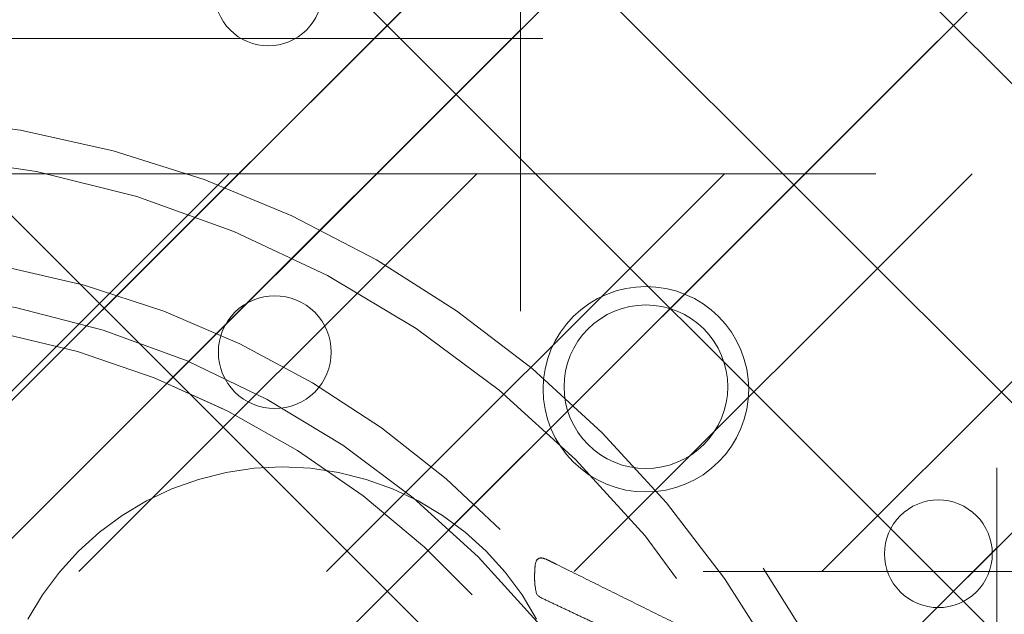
# Model space of a CAD drawing. Header units: inches. Extents: x -463 to -294, y -230 to 12.
# Tile 61 of 68: x -345.105 to -343.559, y 6.087 to 7.022. Entities that reach past the tile are written whole.
import ezdxf

# ---------------------------------------------------------------- set-up
doc = ezdxf.new("R2010")
doc.units = ezdxf.units.IN
doc.header["$LTSCALE"] = 32
doc.header["$MEASUREMENT"] = 0
doc.linetypes.add('Dash Style-1', pattern=[0.083328, 0.041656, -0.041672])
for name, color, linetype, lineweight in [('DashLine', 7, 'Dash Style-1', 13), ('DashLineFill', 7, 'Dash Style-1', 13), ('Drawing', 7, 'Continuous', 18), ('None', 7, 'Continuous', 18), ('Plastic-BracketCover', 7, 'Continuous', 13), ('SolidLine', 7, 'Continuous', 15), ('Wood_1-H', 7, 'Continuous', 13)]:
    doc.layers.add(name, color=color, linetype=linetype, lineweight=lineweight)
doc.layers.add('Electrical', color=1, linetype='Dash Style-1', lineweight=15, true_color=0xff0000)
pattern_1 = [(45, (0, 0), (-1.61301565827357, 1.935715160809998), []), (45, (-1.0608, 1.0608), (-0.4723460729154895, 0.4167612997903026), [])]

# ---------------------------------------------------------------- blocks, each defined once
blk = doc.blocks.new('Group-22')
at = {"layer": 'Plastic-BracketCover', "color": 7}
blk.add_open_spline([(1.38164285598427, 0.884128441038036), (1.463766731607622, 0.884128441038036), (1.549581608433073, 0.884128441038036), (1.553272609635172, 0.8804374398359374), (1.555118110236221, 0.8730554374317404), (1.55696180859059, 0.8619824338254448), (1.55696180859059, 0.8453729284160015), (1.555118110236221, 0.8342999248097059), (1.553272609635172, 0.8269179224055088), (1.549581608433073, 0.8232269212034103), (1.463766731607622, 0.8232269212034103), (1.38164285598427, 0.8232269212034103), (1.255227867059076, 0.7604808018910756), (1.128812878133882, 0.6977346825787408), (1.119585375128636, 0.6940436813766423), (1.112203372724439, 0.692198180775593), (1.106666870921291, 0.6958891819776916), (1.104821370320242, 0.7106531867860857), (1.104821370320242, 0.7327991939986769), (1.106666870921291, 0.7457176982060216), (1.10851237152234, 0.7530997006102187), (1.114048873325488, 0.7567907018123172), (1.117739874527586, 0.7586362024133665), (1.181408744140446, 0.789086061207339), (1.245077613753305, 0.8195359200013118), (1.263532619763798, 0.8287634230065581), (1.304133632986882, 0.8453729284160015), (1.324432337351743, 0.8546004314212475), (1.324432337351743, 0.8555231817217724), (1.324432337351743, 0.856445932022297), (1.28383402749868, 0.871209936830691), (1.246923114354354, 0.8896649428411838), (1.18233149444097, 0.9201148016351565), (1.117739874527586, 0.9505646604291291), (1.114048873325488, 0.9524101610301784), (1.10851237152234, 0.9561011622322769), (1.106666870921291, 0.963483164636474), (1.104821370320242, 0.9745561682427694), (1.104821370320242, 0.9967021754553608), (1.107589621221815, 1.016079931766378), (1.121430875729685, 1.013311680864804), (1.128812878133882, 1.009620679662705), (1.255227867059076, 0.9468745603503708), (1.38164285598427, 0.884128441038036)], degree=2, knots=[0, 0, 0, 0.05246714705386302, 0.05482524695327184, 0.05718334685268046, 0.05954144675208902, 0.06189954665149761, 0.06484717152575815, 0.06779479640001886, 0.07074242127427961, 0.07369004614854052, 0.1392739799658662, 0.1392739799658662, 0.251980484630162, 0.251980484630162, 0.259917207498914, 0.267853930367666, 0.2757906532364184, 0.2837273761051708, 0.2916640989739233, 0.2996008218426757, 0.307537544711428, 0.31547426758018, 0.31547426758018, 0.4512108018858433, 0.4512108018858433, 0.4908944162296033, 0.5305780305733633, 0.5305780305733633, 0.5322202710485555, 0.5322202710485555, 0.6091019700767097, 0.6091019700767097, 0.7421406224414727, 0.7421406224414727, 0.7498287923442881, 0.7575169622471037, 0.7652051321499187, 0.7728933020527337, 0.7836567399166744, 0.8051836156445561, 0.8159470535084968, 0.8159470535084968, 1, 1, 1], dxfattribs=at)
blk = doc.blocks.new('1BRPFY-Leg_Plate (2D)')
at = {"layer": 'DashLineFill', "linetype": 'Continuous', "lineweight": 13}
h = blk.add_hatch(dxfattribs=at)
h.set_pattern_fill('Steel', color=253, style=0, pattern_type=2)
h.set_pattern_definition(pattern_1)
edge = h.paths.add_edge_path()
edge.add_arc((-1.704724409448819, -1.704724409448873), 0.125984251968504, 179.9999999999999, 269.9999999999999)
edge.add_line((-1.704724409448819, -1.830708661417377), (1.704724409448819, -1.830708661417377))
edge.add_arc((1.704724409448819, -1.704724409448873), 0.125984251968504, 270.0000000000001, 360.0000000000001)
edge.add_line((1.830708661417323, -1.704724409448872), (1.830708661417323, 1.704724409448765))
edge.add_arc((1.704724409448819, 1.704724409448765), 0.1259842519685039, 0, 90)
edge.add_line((1.704724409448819, 1.830708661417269), (-1.704724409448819, 1.830708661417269))
edge.add_arc((-1.704724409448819, 1.704724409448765), 0.1259842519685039, 90, 180)
edge.add_line((-1.830708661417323, 1.704724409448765), (-1.830708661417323, -1.704724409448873))
at = {"layer": 'DashLineFill', "flags": 128}
blk.add_lwpolyline([(-1.830708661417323, -1.704724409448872, 0.414213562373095), (-1.704724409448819, -1.830708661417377), (1.704724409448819, -1.830708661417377, 0.414213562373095), (1.830708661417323, -1.704724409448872), (1.830708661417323, 1.704724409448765, 0.414213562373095), (1.704724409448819, 1.830708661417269), (-1.704724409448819, 1.830708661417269, 0.414213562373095), (-1.830708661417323, 1.704724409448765)], format="xyb", close=True, dxfattribs=at)
at = {"layer": 'SolidLine', "flags": 128}
blk.add_lwpolyline([(1.279527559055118, 1.44094488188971), (1.295349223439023, 1.440167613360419), (1.31101851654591, 1.437843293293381), (1.326384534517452, 1.433994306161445), (1.341299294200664, 1.428657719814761), (1.355619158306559, 1.421884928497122), (1.369206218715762, 1.413741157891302), (1.381929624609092, 1.404304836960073), (1.393666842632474, 1.393666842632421), (1.404304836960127, 1.381929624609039), (1.413741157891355, 1.369206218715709), (1.421884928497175, 1.355619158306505), (1.428657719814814, 1.341299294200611), (1.433994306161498, 1.326384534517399), (1.437843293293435, 1.311018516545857), (1.440167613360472, 1.29534922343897), (1.440944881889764, 1.279527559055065), (1.440167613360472, 1.263705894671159), (1.437843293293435, 1.248036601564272), (1.433994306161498, 1.23267058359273), (1.428657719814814, 1.217755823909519), (1.421884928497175, 1.203435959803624), (1.413741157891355, 1.18984889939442), (1.404304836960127, 1.17712549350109), (1.393666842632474, 1.165388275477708), (1.381929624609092, 1.154750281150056), (1.369206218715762, 1.145313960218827), (1.355619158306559, 1.137170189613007), (1.341299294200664, 1.130397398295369), (1.326384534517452, 1.125060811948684), (1.31101851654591, 1.121211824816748), (1.295349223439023, 1.11888750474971), (1.279527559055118, 1.118110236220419), (1.263705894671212, 1.11888750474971), (1.248036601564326, 1.121211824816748), (1.232670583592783, 1.125060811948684), (1.217755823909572, 1.130397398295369), (1.203435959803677, 1.137170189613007), (1.189848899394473, 1.145313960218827), (1.177125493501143, 1.154750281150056), (1.165388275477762, 1.165388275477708), (1.154750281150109, 1.17712549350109), (1.14531396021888, 1.18984889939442), (1.137170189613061, 1.203435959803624), (1.130397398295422, 1.217755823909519), (1.125060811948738, 1.23267058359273), (1.121211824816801, 1.248036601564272), (1.118887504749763, 1.263705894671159), (1.118110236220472, 1.279527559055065), (1.118887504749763, 1.29534922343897), (1.121211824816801, 1.311018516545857), (1.125060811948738, 1.326384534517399), (1.130397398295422, 1.341299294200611), (1.137170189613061, 1.355619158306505), (1.14531396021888, 1.369206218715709), (1.154750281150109, 1.381929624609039), (1.165388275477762, 1.393666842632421), (1.177125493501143, 1.404304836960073), (1.189848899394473, 1.413741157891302), (1.203435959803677, 1.421884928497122), (1.217755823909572, 1.428657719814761), (1.232670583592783, 1.433994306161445), (1.248036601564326, 1.437843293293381), (1.263705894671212, 1.440167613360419)], close=True, dxfattribs=at)
at = {"layer": 'Plastic-BracketCover', "color": 7}
blk.add_blockref('Group-22', (0, 0), dxfattribs=at)
blk = doc.blocks.new('1BRPX5-Util_Bkt_Sm-F (2D)')
at = {"layer": 'DashLineFill', "linetype": 'Continuous', "lineweight": 13}
h = blk.add_hatch(dxfattribs=at)
h.set_pattern_fill('Steel', color=253, style=0, pattern_type=2)
h.set_pattern_definition(pattern_1)
edge = h.paths.add_edge_path()
edge.add_line((-4.468503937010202, 4.413385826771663), (-3.12992125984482, 4.413385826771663))
edge.add_line((-3.12992125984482, 4.413385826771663), (-3.12992125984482, -1.854330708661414))
edge.add_line((-3.12992125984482, -1.854330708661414), (-4.468503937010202, -1.854330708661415))
edge.add_line((-4.468503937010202, -1.854330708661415), (-4.468503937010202, -1.988188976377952))
edge.add_line((-4.468503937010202, -1.988188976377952), (-2.421259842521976, -1.988188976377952))
edge.add_line((-2.421259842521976, -1.988188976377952), (-2.421259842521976, -2.366141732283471))
edge.add_arc((-2.303149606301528, -2.366141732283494), 0.1181102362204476, 179.9999999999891, 270.000000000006)
edge.add_line((-2.303149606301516, -2.484251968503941), (2.303149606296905, -2.484251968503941))
edge.add_arc((2.303149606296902, -2.366141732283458), 0.1181102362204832, 270.0000000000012, 359.9999999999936)
edge.add_line((2.421259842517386, -2.366141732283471), (2.421259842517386, -1.988188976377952))
edge.add_line((2.421259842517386, -1.988188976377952), (4.468503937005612, -1.988188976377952))
edge.add_line((4.468503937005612, -1.988188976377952), (4.468503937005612, -1.854330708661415))
edge.add_line((4.468503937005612, -1.854330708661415), (3.12992125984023, -1.854330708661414))
edge.add_line((3.12992125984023, -1.854330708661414), (3.12992125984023, 4.413385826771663))
edge.add_line((3.12992125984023, 4.413385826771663), (4.468503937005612, 4.413385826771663))
edge.add_line((4.468503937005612, 4.413385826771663), (4.468503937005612, 4.547244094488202))
edge.add_line((4.468503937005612, 4.547244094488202), (2.421259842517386, 4.547244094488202))
edge.add_line((2.421259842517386, 4.547244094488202), (2.421259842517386, 4.925196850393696))
edge.add_arc((2.303149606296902, 4.925196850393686), 0.1181102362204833, 5.365542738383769e-12, 89.99999999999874)
edge.add_line((2.303149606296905, 5.043307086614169), (-2.303149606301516, 5.043307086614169))
edge.add_arc((-2.303149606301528, 4.92519685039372), 0.1181102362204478, 89.99999999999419, 180.0000000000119)
edge.add_line((-2.421259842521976, 4.925196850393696), (-2.421259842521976, 4.547244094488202))
edge.add_line((-2.421259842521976, 4.547244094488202), (-4.468503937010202, 4.547244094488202))
edge.add_line((-4.468503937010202, 4.547244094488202), (-4.468503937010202, 4.413385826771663))
at = {"layer": 'SolidLine', "flags": 128}
blk.add_lwpolyline([(1.279527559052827, 1.15496456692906), (1.26693235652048, 1.155583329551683), (1.254458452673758, 1.157433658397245), (1.242225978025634, 1.16049773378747), (1.23035273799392, 1.164746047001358), (1.218953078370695, 1.170137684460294), (1.208136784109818, 1.17662072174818), (1.19800802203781, 1.184132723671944), (1.188664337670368, 1.192601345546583), (1.180195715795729, 1.201945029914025), (1.172683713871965, 1.212073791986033), (1.166200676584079, 1.222890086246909), (1.160809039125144, 1.234289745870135), (1.156560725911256, 1.246162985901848), (1.15349665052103, 1.258395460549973), (1.151646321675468, 1.270869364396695), (1.151027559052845, 1.283464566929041), (1.151646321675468, 1.296059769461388), (1.15349665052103, 1.30853367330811), (1.156560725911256, 1.320766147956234), (1.160809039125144, 1.332639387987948), (1.166200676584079, 1.344039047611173), (1.172683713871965, 1.35485534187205), (1.180195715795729, 1.364984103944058), (1.188664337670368, 1.374327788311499), (1.19800802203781, 1.382796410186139), (1.208136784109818, 1.390308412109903), (1.218953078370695, 1.396791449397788), (1.23035273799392, 1.402183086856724), (1.242225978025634, 1.406431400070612), (1.254458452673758, 1.409495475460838), (1.26693235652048, 1.4113458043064), (1.279527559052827, 1.411964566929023), (1.292122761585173, 1.4113458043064), (1.304596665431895, 1.409495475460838), (1.316829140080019, 1.406431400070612), (1.328702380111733, 1.402183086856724), (1.340102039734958, 1.396791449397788), (1.350918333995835, 1.390308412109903), (1.361047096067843, 1.382796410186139), (1.370390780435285, 1.374327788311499), (1.378859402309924, 1.364984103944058), (1.386371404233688, 1.35485534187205), (1.392854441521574, 1.344039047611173), (1.39824607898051, 1.332639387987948), (1.402494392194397, 1.320766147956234), (1.405558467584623, 1.30853367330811), (1.407408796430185, 1.296059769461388), (1.408027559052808, 1.283464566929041), (1.407408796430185, 1.270869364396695), (1.405558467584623, 1.258395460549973), (1.402494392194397, 1.246162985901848), (1.39824607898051, 1.234289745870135), (1.392854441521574, 1.222890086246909), (1.386371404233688, 1.212073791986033), (1.378859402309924, 1.201945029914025), (1.370390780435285, 1.192601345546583), (1.361047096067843, 1.184132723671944), (1.350918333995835, 1.17662072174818), (1.340102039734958, 1.170137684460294), (1.328702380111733, 1.164746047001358), (1.316829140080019, 1.16049773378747), (1.304596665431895, 1.157433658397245), (1.292122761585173, 1.155583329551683)], close=True, dxfattribs=at)
blk.add_lwpolyline([(0.3093663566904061, 0.9181520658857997), (0.3322086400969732, 0.9562621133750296), (0.3586763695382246, 0.991949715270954), (0.3885146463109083, 1.024871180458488), (0.4214361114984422, 1.054709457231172), (0.4571237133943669, 1.081177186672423), (0.4952337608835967, 1.10401947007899), (0.5353992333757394, 1.123016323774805), (0.577233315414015, 1.137984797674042), (0.6203331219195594, 1.148780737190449), (0.6642835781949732, 1.155300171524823), (0.708661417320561, 1.15748031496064), (0.7530392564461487, 1.155300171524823), (0.7969897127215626, 1.148780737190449), (0.840089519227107, 1.137984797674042), (0.8819236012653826, 1.123016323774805), (0.9220890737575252, 1.10401947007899), (0.960199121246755, 1.081177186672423), (0.9958867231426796, 1.054709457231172), (1.028808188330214, 1.024871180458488), (1.058646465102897, 0.991949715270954), (1.085114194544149, 0.9562621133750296), (1.107956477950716, 0.9181520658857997)], dxfattribs=at)
blk = doc.blocks.new('Slate-LegBrace (2D)')
at = {"layer": 'DashLineFill', "linetype": 'Continuous', "lineweight": 13}
h = blk.add_hatch(dxfattribs=at)
h.set_pattern_fill('Steel', color=253, style=0, pattern_type=2)
h.set_pattern_definition(pattern_1)
edge = h.paths.add_edge_path()
edge.add_line((-2.199587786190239, 0.1351515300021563), (-1.374775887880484, 0.1351515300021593))
edge.add_arc((3.636636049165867e-15, 0.01355418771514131), 1.380142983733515, 5.054592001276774, 174.9454079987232, ccw=False)
edge.add_line((1.374775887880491, 0.1351515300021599), (2.199718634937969, 0.1351515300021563))
edge.add_arc((6.542437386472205e-05, 0.01705725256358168), 2.202821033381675, 3.07312710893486, 176.9268728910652)
h = blk.add_hatch(dxfattribs=at)
h.set_pattern_fill('Steel', color=253, style=0, pattern_type=2)
h.set_pattern_definition(pattern_1)
h.paths.add_polyline_path([(0.6865492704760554, 1.819226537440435), (0.6782533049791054, 1.81964275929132), (0.6700380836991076, 1.820870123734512), (0.661982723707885, 1.822896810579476), (0.654164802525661, 1.825703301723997), (0.6466596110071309, 1.829262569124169), (0.6395394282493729, 1.833540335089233), (0.6328728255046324, 1.838495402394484), (0.6267240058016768, 1.844080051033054), (0.6211521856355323, 1.850240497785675), (0.6162110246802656, 1.856917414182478), (0.6119481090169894, 1.864046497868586), (0.6084044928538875, 1.871559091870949), (0.6056143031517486, 1.879382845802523), (0.6036044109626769, 1.887442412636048), (0.6023941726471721, 1.895660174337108), (0.6019952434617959, 1.903956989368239), (0.6024114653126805, 1.912252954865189), (0.6036388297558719, 1.920468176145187), (0.6056655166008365, 1.92852353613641), (0.6084720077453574, 1.936341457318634), (0.6120312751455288, 1.943846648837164), (0.6163090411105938, 1.950966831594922), (0.6212641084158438, 1.957633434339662), (0.626848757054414, 1.963782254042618), (0.6330092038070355, 1.969354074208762), (0.6396861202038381, 1.974295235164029), (0.6468152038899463, 1.978558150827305), (0.6543277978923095, 1.982101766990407), (0.6621515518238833, 1.984891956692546), (0.6702111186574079, 1.986901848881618), (0.6784288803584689, 1.988112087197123), (0.6867256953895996, 1.988511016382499), (0.6950216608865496, 1.988094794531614), (0.7032368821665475, 1.986867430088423), (0.71129224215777, 1.984840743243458), (0.719110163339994, 1.982034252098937), (0.7266153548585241, 1.978474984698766), (0.733735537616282, 1.974197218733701), (0.7404021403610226, 1.969242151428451), (0.7465509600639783, 1.963657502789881), (0.7521227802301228, 1.957497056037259), (0.7570639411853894, 1.950820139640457), (0.7613268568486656, 1.943691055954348), (0.7648704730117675, 1.936178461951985), (0.7676606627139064, 1.928354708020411), (0.7696705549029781, 1.920295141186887), (0.7708807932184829, 1.912077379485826), (0.771279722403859, 1.903780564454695), (0.7708635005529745, 1.895484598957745), (0.7696361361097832, 1.887269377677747), (0.7676094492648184, 1.879214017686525), (0.7648029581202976, 1.871396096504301), (0.7612436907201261, 1.863890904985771), (0.7569659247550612, 1.856770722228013), (0.7520108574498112, 1.850104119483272), (0.7464262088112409, 1.843955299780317), (0.7402657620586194, 1.838383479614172), (0.7335888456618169, 1.833442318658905), (0.7264597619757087, 1.829179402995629), (0.7189471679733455, 1.825635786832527), (0.7111234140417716, 1.822845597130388), (0.7030638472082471, 1.820835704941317), (0.6948460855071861, 1.819625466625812)])
h = blk.add_hatch(dxfattribs=at)
h.set_pattern_fill('Steel', color=253, style=0, pattern_type=2)
h.set_pattern_definition(pattern_1)
edge = h.paths.add_edge_path()
edge.add_line((-2.191696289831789, 0.2375138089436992), (-1.463739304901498, 0.2375137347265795))
edge.add_arc((6.542437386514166e-05, 0.017041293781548), 1.480314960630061, 8.565281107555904, 171.4347188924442, ccw=False)
edge.add_line((1.463870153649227, 0.2375137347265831), (2.191827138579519, 0.2375138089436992))
edge.add_line((2.191827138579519, 0.2375138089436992), (2.19971863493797, 0.1351515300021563))
edge.add_line((2.19971863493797, 0.1351515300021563), (1.374775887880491, 0.1351515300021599))
edge.add_arc((3.356894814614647e-15, 0.01355418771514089), 1.380142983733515, 5.054592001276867, 174.9454079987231)
edge.add_line((-1.374775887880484, 0.1351515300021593), (-2.19958778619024, 0.1351515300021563))
edge.add_line((-2.19958778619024, 0.1351515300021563), (-2.191696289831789, 0.2375138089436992))
h = blk.add_hatch(dxfattribs=at)
h.set_pattern_fill('Steel', color=253, style=0, pattern_type=2)
h.set_pattern_definition(pattern_1)
h.paths.add_polyline_path([(1.738774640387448, 0.9363963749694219), (1.7304820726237, 0.9368037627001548), (1.722269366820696, 0.9380220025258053), (1.714215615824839, 0.940039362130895), (1.706398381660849, 0.9428364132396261), (1.698892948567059, 0.9463862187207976), (1.691771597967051, 0.9506545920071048), (1.685102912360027, 0.9556004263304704), (1.678951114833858, 0.9611760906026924), (1.673375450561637, 0.9673278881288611), (1.668429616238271, 0.9739965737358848), (1.664161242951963, 0.9811179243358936), (1.660611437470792, 0.9886233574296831), (1.657814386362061, 0.9964405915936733), (1.655797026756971, 1.00449434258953), (1.654578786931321, 1.012707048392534), (1.654171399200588, 1.020999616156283), (1.654578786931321, 1.029292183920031), (1.655797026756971, 1.037504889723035), (1.657814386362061, 1.045558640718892), (1.660611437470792, 1.053375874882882), (1.664161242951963, 1.060881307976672), (1.668429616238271, 1.06800265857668), (1.673375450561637, 1.074671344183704), (1.678951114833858, 1.080823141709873), (1.685102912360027, 1.086398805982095), (1.691771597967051, 1.09134464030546), (1.698892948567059, 1.095613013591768), (1.706398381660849, 1.099162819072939), (1.714215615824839, 1.10195987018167), (1.722269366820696, 1.10397722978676), (1.7304820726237, 1.10519546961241), (1.738774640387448, 1.105602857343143), (1.747067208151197, 1.10519546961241), (1.755279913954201, 1.10397722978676), (1.763333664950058, 1.10195987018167), (1.771150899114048, 1.099162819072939), (1.778656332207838, 1.095613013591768), (1.785777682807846, 1.09134464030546), (1.79244636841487, 1.086398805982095), (1.798598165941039, 1.080823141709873), (1.804173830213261, 1.074671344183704), (1.809119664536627, 1.06800265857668), (1.813388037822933, 1.060881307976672), (1.816937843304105, 1.053375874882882), (1.819734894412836, 1.045558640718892), (1.821752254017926, 1.037504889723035), (1.822970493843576, 1.029292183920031), (1.823377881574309, 1.020999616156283), (1.822970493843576, 1.012707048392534), (1.821752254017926, 1.00449434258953), (1.819734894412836, 0.9964405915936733), (1.816937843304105, 0.9886233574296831), (1.813388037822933, 0.9811179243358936), (1.809119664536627, 0.9739965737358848), (1.804173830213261, 0.9673278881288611), (1.798598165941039, 0.9611760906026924), (1.79244636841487, 0.9556004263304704), (1.785777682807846, 0.9506545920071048), (1.778656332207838, 0.9463862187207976), (1.771150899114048, 0.9428364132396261), (1.763333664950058, 0.940039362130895), (1.755279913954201, 0.9380220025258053), (1.747067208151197, 0.9368037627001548)])
at = {"layer": 'DashLineFill', "flags": 128}
for points in [[(-2.199587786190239, 0.1351515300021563), (-1.374775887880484, 0.1351515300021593, -0.9154551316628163), (1.374775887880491, 0.1351515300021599), (2.199718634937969, 0.1351515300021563, 0.9477524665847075)], [(-2.191696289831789, 0.2375138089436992), (-1.463739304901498, 0.2375137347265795, -0.8606629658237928), (1.463870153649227, 0.2375137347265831), (2.191827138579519, 0.2375138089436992), (2.19971863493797, 0.1351515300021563), (1.374775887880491, 0.1351515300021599, 0.9154551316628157), (-1.374775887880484, 0.1351515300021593), (-2.19958778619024, 0.1351515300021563)]]:
    blk.add_lwpolyline(points, format="xyb", close=True, dxfattribs=at)
for points in [[(0.6865492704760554, 1.819226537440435), (0.6782533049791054, 1.81964275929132), (0.6700380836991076, 1.820870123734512), (0.661982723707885, 1.822896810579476), (0.654164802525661, 1.825703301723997), (0.6466596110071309, 1.829262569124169), (0.6395394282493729, 1.833540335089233), (0.6328728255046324, 1.838495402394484), (0.6267240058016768, 1.844080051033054), (0.6211521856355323, 1.850240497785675), (0.6162110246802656, 1.856917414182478), (0.6119481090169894, 1.864046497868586), (0.6084044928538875, 1.871559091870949), (0.6056143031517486, 1.879382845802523), (0.6036044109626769, 1.887442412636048), (0.6023941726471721, 1.895660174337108), (0.6019952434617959, 1.903956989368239), (0.6024114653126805, 1.912252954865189), (0.6036388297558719, 1.920468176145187), (0.6056655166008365, 1.92852353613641), (0.6084720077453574, 1.936341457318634), (0.6120312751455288, 1.943846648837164), (0.6163090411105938, 1.950966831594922), (0.6212641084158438, 1.957633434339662), (0.626848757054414, 1.963782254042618), (0.6330092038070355, 1.969354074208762), (0.6396861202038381, 1.974295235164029), (0.6468152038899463, 1.978558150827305), (0.6543277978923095, 1.982101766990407), (0.6621515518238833, 1.984891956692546), (0.6702111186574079, 1.986901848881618), (0.6784288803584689, 1.988112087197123), (0.6867256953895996, 1.988511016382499), (0.6950216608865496, 1.988094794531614), (0.7032368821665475, 1.986867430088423), (0.71129224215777, 1.984840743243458), (0.719110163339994, 1.982034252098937), (0.7266153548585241, 1.978474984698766), (0.733735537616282, 1.974197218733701), (0.7404021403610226, 1.969242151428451), (0.7465509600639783, 1.963657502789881), (0.7521227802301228, 1.957497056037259), (0.7570639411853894, 1.950820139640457), (0.7613268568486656, 1.943691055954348), (0.7648704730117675, 1.936178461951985), (0.7676606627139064, 1.928354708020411), (0.7696705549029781, 1.920295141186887), (0.7708807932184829, 1.912077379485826), (0.771279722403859, 1.903780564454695), (0.7708635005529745, 1.895484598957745), (0.7696361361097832, 1.887269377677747), (0.7676094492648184, 1.879214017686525), (0.7648029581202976, 1.871396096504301), (0.7612436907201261, 1.863890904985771), (0.7569659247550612, 1.856770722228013), (0.7520108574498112, 1.850104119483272), (0.7464262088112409, 1.843955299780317), (0.7402657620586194, 1.838383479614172), (0.7335888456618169, 1.833442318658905), (0.7264597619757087, 1.829179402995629), (0.7189471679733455, 1.825635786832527), (0.7111234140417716, 1.822845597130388), (0.7030638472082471, 1.820835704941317), (0.6948460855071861, 1.819625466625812)], [(1.738774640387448, 0.9363963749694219), (1.7304820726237, 0.9368037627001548), (1.722269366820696, 0.9380220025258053), (1.714215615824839, 0.940039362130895), (1.706398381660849, 0.9428364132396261), (1.698892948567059, 0.9463862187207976), (1.691771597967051, 0.9506545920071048), (1.685102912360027, 0.9556004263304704), (1.678951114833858, 0.9611760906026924), (1.673375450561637, 0.9673278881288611), (1.668429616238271, 0.9739965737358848), (1.664161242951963, 0.9811179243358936), (1.660611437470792, 0.9886233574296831), (1.657814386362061, 0.9964405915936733), (1.655797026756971, 1.00449434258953), (1.654578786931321, 1.012707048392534), (1.654171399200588, 1.020999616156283), (1.654578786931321, 1.029292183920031), (1.655797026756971, 1.037504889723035), (1.657814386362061, 1.045558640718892), (1.660611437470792, 1.053375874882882), (1.664161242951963, 1.060881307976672), (1.668429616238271, 1.06800265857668), (1.673375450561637, 1.074671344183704), (1.678951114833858, 1.080823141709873), (1.685102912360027, 1.086398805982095), (1.691771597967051, 1.09134464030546), (1.698892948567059, 1.095613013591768), (1.706398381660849, 1.099162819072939), (1.714215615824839, 1.10195987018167), (1.722269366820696, 1.10397722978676), (1.7304820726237, 1.10519546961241), (1.738774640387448, 1.105602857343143), (1.747067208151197, 1.10519546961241), (1.755279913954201, 1.10397722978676), (1.763333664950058, 1.10195987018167), (1.771150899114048, 1.099162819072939), (1.778656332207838, 1.095613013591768), (1.785777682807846, 1.09134464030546), (1.79244636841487, 1.086398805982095), (1.798598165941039, 1.080823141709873), (1.804173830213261, 1.074671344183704), (1.809119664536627, 1.06800265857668), (1.813388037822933, 1.060881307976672), (1.816937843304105, 1.053375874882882), (1.819734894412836, 1.045558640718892), (1.821752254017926, 1.037504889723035), (1.822970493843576, 1.029292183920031), (1.823377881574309, 1.020999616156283), (1.822970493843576, 1.012707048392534), (1.821752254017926, 1.00449434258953), (1.819734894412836, 0.9964405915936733), (1.816937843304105, 0.9886233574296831), (1.813388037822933, 0.9811179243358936), (1.809119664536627, 0.9739965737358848), (1.804173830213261, 0.9673278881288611), (1.798598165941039, 0.9611760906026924), (1.79244636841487, 0.9556004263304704), (1.785777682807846, 0.9506545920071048), (1.778656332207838, 0.9463862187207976), (1.771150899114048, 0.9428364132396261), (1.763333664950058, 0.940039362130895), (1.755279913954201, 0.9380220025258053), (1.747067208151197, 0.9368037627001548)]]:
    blk.add_lwpolyline(points, close=True, dxfattribs=at)
blk = doc.blocks.new('TLLegSleeve (2D)')
at = {"layer": 'DashLineFill', "linetype": 'Continuous', "lineweight": 13}
h = blk.add_hatch(dxfattribs=at)
h.set_pattern_fill('Steel', color=253, style=0, pattern_type=2)
h.set_pattern_definition(pattern_1)
edge = h.paths.add_edge_path()
edge.add_line((1.08267716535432, 1.402343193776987), (1.08267716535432, 2.913385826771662))
edge.add_arc((-1.707523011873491e-13, 2.913385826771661), 1.08267716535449, 4.479377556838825e-14, 180)
edge.add_line((-1.082677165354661, 2.913385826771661), (-1.08267716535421, 1.402343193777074))
edge.add_arc((-1.332267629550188e-15, 2.886579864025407e-15), 1.771653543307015, 127.6698869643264, 412.330113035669)
edge.add_line((1.08267716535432, 1.402343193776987), (1.08267716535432, 1.402343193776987))
edge = h.paths.add_edge_path()
edge.add_arc((1.665334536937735e-15, 2.91338582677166), 0.7480314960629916, 180, 360)
edge.add_arc((1.665334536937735e-15, 2.91338582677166), 0.7480314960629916, 9.54166404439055e-15, 180)
edge.add_line((-0.7480314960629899, 2.91338582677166), (-0.7480314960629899, 2.91338582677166))
edge = h.paths.add_edge_path()
edge.add_arc((-1.723066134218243e-13, 5.70119602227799e-16), 1.437007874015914, 180, 360)
edge.add_arc((-1.723066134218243e-13, 9.149983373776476e-17), 1.437007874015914, 9.541664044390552e-15, 180)
edge.add_line((-1.437007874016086, 3.308097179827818e-16), (-1.437007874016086, 3.308097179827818e-16))
at = {"layer": 'DashLine', "color": 8, "flags": 128}
blk.add_lwpolyline([(1.653543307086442, 1.118599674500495e-14), (1.645581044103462, -0.1620755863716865), (1.621770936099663, -0.3225902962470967), (1.582342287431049, -0.4799982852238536), (1.527674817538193, -0.6327836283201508), (1.45829500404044, -0.7794749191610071), (1.374871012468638, -0.9186594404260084), (1.278206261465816, -1.048996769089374), (1.169231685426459, -1.169231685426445), (1.048996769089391, -1.278206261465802), (0.918659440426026, -1.374871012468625), (0.7794749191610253, -1.458295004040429), (0.6327836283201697, -1.527674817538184), (0.4799982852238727, -1.582342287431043), (0.3225902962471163, -1.621770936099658), (0.1620755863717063, -1.645581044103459), (8.723964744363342e-15, -1.653543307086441), (-0.162075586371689, -1.645581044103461), (-0.3225902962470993, -1.621770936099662), (-0.4799982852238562, -1.582342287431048), (-0.6327836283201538, -1.527674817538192), (-0.7794749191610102, -1.458295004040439), (-0.9186594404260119, -1.374871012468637), (-1.048996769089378, -1.278206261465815), (-1.169231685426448, -1.169231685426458), (-1.278206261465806, -1.048996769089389), (-1.374871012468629, -0.9186594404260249), (-1.458295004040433, -0.7794749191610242), (-1.527674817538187, -0.6327836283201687), (-1.582342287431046, -0.4799982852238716), (-1.621770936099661, -0.3225902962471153), (-1.645581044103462, -0.1620755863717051), (-1.653543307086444, -7.741682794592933e-15), (-1.645581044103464, 0.1620755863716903), (-1.621770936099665, 0.3225902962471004), (-1.582342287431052, 0.4799982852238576), (-1.527674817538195, 0.6327836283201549), (-1.458295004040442, 0.7794749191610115), (-1.37487101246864, 0.918659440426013), (-1.278206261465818, 1.048996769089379), (-1.169231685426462, 1.169231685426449), (-1.048996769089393, 1.278206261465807), (-0.9186594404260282, 1.37487101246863), (-0.7794749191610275, 1.458295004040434), (-0.6327836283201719, 1.527674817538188), (-0.479998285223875, 1.582342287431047), (-0.3225902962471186, 1.621770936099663), (-0.1620755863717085, 1.645581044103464), (-1.096189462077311e-14, 1.653543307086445), (0.1620755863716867, 1.645581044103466), (0.3225902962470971, 1.621770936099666), (0.479998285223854, 1.582342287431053), (0.6327836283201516, 1.527674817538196), (0.7794749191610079, 1.458295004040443), (0.9186594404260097, 1.374871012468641), (1.048996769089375, 1.278206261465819), (1.169231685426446, 1.169231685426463), (1.278206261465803, 1.048996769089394), (1.374871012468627, 0.9186594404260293), (1.458295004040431, 0.7794749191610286), (1.527674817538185, 0.6327836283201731), (1.582342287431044, 0.4799982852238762), (1.621770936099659, 0.3225902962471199), (1.64558104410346, 0.1620755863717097)], close=True, dxfattribs=at)
at = {"layer": 'DashLineFill', "flags": 128}
for points in [[(1.08267716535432, 1.402343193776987), (1.08267716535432, 2.913385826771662, 0.9999999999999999), (-1.082677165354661, 2.913385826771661), (-1.08267716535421, 1.402343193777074, 2.931618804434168), (1.08267716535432, 1.402343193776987)], [(-1.437007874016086, 3.308097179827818e-16, 0.9999999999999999), (1.437007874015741, 3.308097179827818e-16, 0.9999999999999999), (-1.437007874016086, 3.308097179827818e-16)]]:
    blk.add_lwpolyline(points, format="xyb", close=True, dxfattribs=at)
blk = doc.blocks.new('Group-24')
at = {"layer": 'Wood_1-H'}
for points in [[(14.20716935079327, 21.84497229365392), (14.35529615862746, 21.82547102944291)], [(14.35529615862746, 21.82547102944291), (14.20716935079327, 21.84497229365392)], [(14.35529615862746, 21.82547102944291), (14.20716935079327, 21.84497229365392)], [(14.20716935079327, 21.84497229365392), (14.35529615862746, 21.82547102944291)], [(14.35529615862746, 21.82547102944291), (14.50115965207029, 21.79313387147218)], [(14.50115965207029, 21.79313387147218), (14.35529615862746, 21.82547102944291)], [(14.50115965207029, 21.79313387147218), (14.35529615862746, 21.82547102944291)], [(14.35529615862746, 21.82547102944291), (14.50115965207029, 21.79313387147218)], [(14.50115965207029, 21.79313387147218), (14.64364972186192, 21.7482069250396)], [(14.64364972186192, 21.7482069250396), (14.50115965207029, 21.79313387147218)], [(14.64364972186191, 21.7482069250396), (14.50115965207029, 21.79313387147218)], [(14.50115965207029, 21.79313387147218), (14.64364972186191, 21.7482069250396)], [(14.64364972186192, 21.7482069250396), (14.78168193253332, 21.69103211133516)], [(14.78168193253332, 21.69103211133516), (14.64364972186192, 21.7482069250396)], [(14.78168193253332, 21.69103211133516), (14.64364972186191, 21.7482069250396)], [(14.64364972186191, 21.7482069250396), (14.78168193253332, 21.69103211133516)], [(14.78168193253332, 21.69103211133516), (14.91420577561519, 21.62204456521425)], [(14.91420577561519, 21.62204456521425), (14.78168193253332, 21.69103211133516)], [(14.91420577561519, 21.62204456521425), (14.78168193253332, 21.69103211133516)], [(14.78168193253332, 21.69103211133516), (14.91420577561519, 21.62204456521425)], [(14.91420577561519, 21.62204456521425), (15.04021266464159, 21.54176932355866)], [(15.04021266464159, 21.54176932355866), (14.91420577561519, 21.62204456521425)], [(15.04021266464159, 21.54176932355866), (14.91420577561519, 21.62204456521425)], [(14.91420577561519, 21.62204456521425), (15.04021266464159, 21.54176932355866)], [(15.04021266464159, 21.54176932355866), (15.15874361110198, 21.45081732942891)], [(15.15874361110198, 21.45081732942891), (15.04021266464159, 21.54176932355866)], [(15.15874361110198, 21.45081732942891), (15.04021266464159, 21.54176932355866)], [(15.04021266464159, 21.54176932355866), (15.15874361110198, 21.45081732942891)], [(15.15874361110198, 21.45081732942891), (15.26889652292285, 21.34988078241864)], [(15.26889652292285, 21.34988078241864), (15.15874361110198, 21.45081732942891)], [(15.26889652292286, 21.34988078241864), (15.15874361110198, 21.45081732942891)], [(15.15874361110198, 21.45081732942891), (15.26889652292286, 21.34988078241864)], [(15.26889652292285, 21.34988078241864), (15.36983306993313, 21.23972787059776)], [(15.36983306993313, 21.23972787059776), (15.26889652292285, 21.34988078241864)], [(15.36983306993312, 21.23972787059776), (15.26889652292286, 21.34988078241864)], [(15.26889652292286, 21.34988078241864), (15.36983306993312, 21.23972787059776)], [(15.36983306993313, 21.23972787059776), (15.46078506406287, 21.12119692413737)], [(15.46078506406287, 21.12119692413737), (15.36983306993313, 21.23972787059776)], [(15.46078506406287, 21.12119692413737), (15.36983306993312, 21.23972787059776)], [(15.36983306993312, 21.23972787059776), (15.46078506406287, 21.12119692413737)], [(15.46078506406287, 21.12119692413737), (15.54106030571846, 20.99519003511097)], [(15.54106030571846, 20.99519003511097), (15.46078506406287, 21.12119692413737)], [(15.54106030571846, 20.99519003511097), (15.46078506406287, 21.12119692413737)], [(15.46078506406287, 21.12119692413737), (15.54106030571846, 20.99519003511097)]]:
    blk.add_lwpolyline(points, dxfattribs=at)
at = {"layer": 'Wood_1-H', "color": 7}
for name in ['1BRPX5-Util_Bkt_Sm-F (2D)', 'TLLegSleeve (2D)', 'Slate-LegBrace (2D)', '1BRPFY-Leg_Plate (2D)']:
    blk.add_blockref(name, (14.05790656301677, 20.13889082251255), dxfattribs=at)
blk = doc.blocks.new('1BRPT9-Bracket (2D)')
at = {"layer": 'DashLineFill', "linetype": 'Continuous', "lineweight": 13}
h = blk.add_hatch(dxfattribs=at)
h.set_pattern_fill('Steel', color=253, style=0, pattern_type=2)
h.set_pattern_definition(pattern_1)
edge = h.paths.add_edge_path()
edge.add_arc((1.677931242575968, -8.488188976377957), 0.2519685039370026, 269.999999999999, 360.0000000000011)
edge.add_line((1.929899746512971, -8.488188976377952), (1.929899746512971, -7.480314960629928))
edge.add_line((1.929899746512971, -7.480314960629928), (2.323600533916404, -7.480314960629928))
edge.add_line((2.323600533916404, -7.480314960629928), (2.323600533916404, 7.461135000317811))
edge.add_line((2.323600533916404, 7.461135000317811), (1.929899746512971, 7.480314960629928))
edge.add_line((1.929899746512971, 7.480314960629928), (1.929899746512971, 8.488188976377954))
edge.add_arc((1.677931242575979, 8.488188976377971), 0.2519685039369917, 359.999999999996, 450.0000000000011)
edge.add_line((1.677931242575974, 8.740157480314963), (-2.32206875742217, 8.740157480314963))
edge.add_line((-2.32206875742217, 8.740157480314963), (-2.32206875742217, -8.74015748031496))
edge.add_line((-2.32206875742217, -8.74015748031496), (1.677931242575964, -8.74015748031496))
h = blk.add_hatch(dxfattribs=at)
h.set_pattern_fill('Steel', color=253, style=0, pattern_type=2)
h.set_pattern_definition(pattern_1)
h.paths.add_polyline_path([(-1.337816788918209, 3.001968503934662), (-1.329134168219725, 3.001541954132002), (-1.320535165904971, 3.000266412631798), (-1.31210259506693, 2.99815416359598), (-1.303917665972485, 2.995225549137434), (-1.296059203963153, 2.991508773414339), (-1.288602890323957, 2.987039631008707), (-1.281620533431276, 2.981861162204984), (-1.275179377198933, 2.97602323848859), (-1.269341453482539, 2.969582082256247), (-1.264162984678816, 2.962599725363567), (-1.259693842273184, 2.955143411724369), (-1.255977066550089, 2.947284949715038), (-1.253048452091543, 2.939100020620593), (-1.250936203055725, 2.930667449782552), (-1.249660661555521, 2.922068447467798), (-1.249234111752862, 2.913385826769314), (-1.249660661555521, 2.90470320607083), (-1.250936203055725, 2.896104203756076), (-1.253048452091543, 2.887671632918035), (-1.255977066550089, 2.87948670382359), (-1.259693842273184, 2.871628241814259), (-1.264162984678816, 2.864171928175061), (-1.269341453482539, 2.857189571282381), (-1.275179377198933, 2.850748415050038), (-1.281620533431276, 2.844910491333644), (-1.288602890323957, 2.839732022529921), (-1.296059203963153, 2.835262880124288), (-1.303917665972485, 2.831546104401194), (-1.31210259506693, 2.828617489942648), (-1.320535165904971, 2.82650524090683), (-1.329134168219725, 2.825229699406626), (-1.337816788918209, 2.824803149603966), (-1.346499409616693, 2.825229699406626), (-1.355098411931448, 2.82650524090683), (-1.363530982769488, 2.828617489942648), (-1.371715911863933, 2.831546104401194), (-1.379574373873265, 2.835262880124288), (-1.387030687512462, 2.839732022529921), (-1.394013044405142, 2.844910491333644), (-1.400454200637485, 2.850748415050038), (-1.40629212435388, 2.857189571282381), (-1.411470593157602, 2.864171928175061), (-1.415939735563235, 2.871628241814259), (-1.419656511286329, 2.87948670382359), (-1.422585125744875, 2.887671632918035), (-1.424697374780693, 2.896104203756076), (-1.425972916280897, 2.90470320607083), (-1.426399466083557, 2.913385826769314), (-1.425972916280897, 2.922068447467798), (-1.424697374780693, 2.930667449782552), (-1.422585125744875, 2.939100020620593), (-1.419656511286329, 2.947284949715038), (-1.415939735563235, 2.955143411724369), (-1.411470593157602, 2.962599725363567), (-1.40629212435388, 2.969582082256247), (-1.400454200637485, 2.97602323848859), (-1.394013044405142, 2.981861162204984), (-1.387030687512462, 2.987039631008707), (-1.379574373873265, 2.991508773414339), (-1.371715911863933, 2.995225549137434), (-1.363530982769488, 2.99815416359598), (-1.355098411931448, 3.000266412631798), (-1.346499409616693, 3.001541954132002)])
at = {"layer": 'DashLineFill', "flags": 128}
blk.add_lwpolyline([(-1.337816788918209, 3.001968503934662), (-1.329134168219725, 3.001541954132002), (-1.320535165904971, 3.000266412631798), (-1.31210259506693, 2.99815416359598), (-1.303917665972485, 2.995225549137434), (-1.296059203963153, 2.991508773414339), (-1.288602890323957, 2.987039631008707), (-1.281620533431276, 2.981861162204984), (-1.275179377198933, 2.97602323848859), (-1.269341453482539, 2.969582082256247), (-1.264162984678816, 2.962599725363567), (-1.259693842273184, 2.955143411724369), (-1.255977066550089, 2.947284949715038), (-1.253048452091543, 2.939100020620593), (-1.250936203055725, 2.930667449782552), (-1.249660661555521, 2.922068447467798), (-1.249234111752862, 2.913385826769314), (-1.249660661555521, 2.90470320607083), (-1.250936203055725, 2.896104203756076), (-1.253048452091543, 2.887671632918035), (-1.255977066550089, 2.87948670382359), (-1.259693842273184, 2.871628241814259), (-1.264162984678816, 2.864171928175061), (-1.269341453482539, 2.857189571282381), (-1.275179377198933, 2.850748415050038), (-1.281620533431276, 2.844910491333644), (-1.288602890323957, 2.839732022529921), (-1.296059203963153, 2.835262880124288), (-1.303917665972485, 2.831546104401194), (-1.31210259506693, 2.828617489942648), (-1.320535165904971, 2.82650524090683), (-1.329134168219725, 2.825229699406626), (-1.337816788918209, 2.824803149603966), (-1.346499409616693, 2.825229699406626), (-1.355098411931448, 2.82650524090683), (-1.363530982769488, 2.828617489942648), (-1.371715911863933, 2.831546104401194), (-1.379574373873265, 2.835262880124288), (-1.387030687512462, 2.839732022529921), (-1.394013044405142, 2.844910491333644), (-1.400454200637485, 2.850748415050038), (-1.40629212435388, 2.857189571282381), (-1.411470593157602, 2.864171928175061), (-1.415939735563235, 2.871628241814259), (-1.419656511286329, 2.87948670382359), (-1.422585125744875, 2.887671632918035), (-1.424697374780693, 2.896104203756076), (-1.425972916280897, 2.90470320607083), (-1.426399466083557, 2.913385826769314), (-1.425972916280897, 2.922068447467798), (-1.424697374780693, 2.930667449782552), (-1.422585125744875, 2.939100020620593), (-1.419656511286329, 2.947284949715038), (-1.415939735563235, 2.955143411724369), (-1.411470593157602, 2.962599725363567), (-1.40629212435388, 2.969582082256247), (-1.400454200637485, 2.97602323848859), (-1.394013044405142, 2.981861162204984), (-1.387030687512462, 2.987039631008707), (-1.379574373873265, 2.991508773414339), (-1.371715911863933, 2.995225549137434), (-1.363530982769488, 2.99815416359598), (-1.355098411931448, 3.000266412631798), (-1.346499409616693, 3.001541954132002)], close=True, dxfattribs=at)
blk = doc.blocks.new('Group-50')
at = {"layer": 'None', "color": 7, "rotation": 270}
blk.add_blockref('1BRPT9-Bracket (2D)', (11.8413711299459, 20.13889082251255), dxfattribs=at)
blk = doc.blocks.new('Group-51')
at = {"layer": 'None'}
blk.add_blockref('Group-50', (0, 0), dxfattribs=at)
blk = doc.blocks.new('Group-61')
at = {"layer": 'DashLine', "flags": 128}
blk.add_lwpolyline([(48.00393700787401, -13.27551181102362), (90.01181102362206, -13.27551181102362), (90.01181102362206, -15.69677165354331), (48.00393700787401, -15.69677165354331)], close=True, dxfattribs=at)
blk = doc.blocks.new('Group-63')
at = {"layer": 'Electrical', "linetype": 'Continuous', "lineweight": 5, "true_color": 0xdd0000}
h = blk.add_hatch(dxfattribs=at)
h.set_pattern_fill('ElectricalHatch', color=12, style=0, pattern_type=2)
h.set_pattern_definition([(45, (0, 0), (-0.3333333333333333, -0.7222222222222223), [])])
edge = h.paths.add_edge_path()
edge.add_arc((12.76771653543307, -16.00935039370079), 0.3125, 180, 270)
edge.add_line((12.76771653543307, -16.32185039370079), (125.248031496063, -16.32185039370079))
edge.add_arc((125.248031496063, -16.00935039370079), 0.3125, 270, 360)
edge.add_arc((125.248031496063, -16.00935039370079), 0.3125, 0, 90)
edge.add_line((125.248031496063, -15.69685039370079), (12.76771653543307, -15.69685039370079))
edge.add_arc((12.76771653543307, -16.00935039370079), 0.3125, 90, 180)
at = {"layer": 'Electrical', "flags": 128}
blk.add_lwpolyline([(12.45521653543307, -16.00935039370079, 0.414213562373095), (12.76771653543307, -16.32185039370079), (125.248031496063, -16.32185039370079, 0.414213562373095), (125.560531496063, -16.00935039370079, 0.414213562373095), (125.248031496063, -15.69685039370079), (12.76771653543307, -15.69685039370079, 0.414213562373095)], format="xyb", close=True, dxfattribs=at)
at = {"layer": 'None'}
blk.add_blockref('Group-61', (0, 0), dxfattribs=at)
blk = doc.blocks.new('Group-64')
at = {"layer": 'None'}
blk.add_blockref('Group-63', (0, 0), dxfattribs=at)
blk = doc.blocks.new('Group-65')
at = {"layer": 'None'}
blk.add_blockref('Group-64', (0, 0), dxfattribs=at)
blk = doc.blocks.new('SL Overhead (2D)')
at = {"layer": 'None'}
blk.add_blockref('Group-65', (0, 0), dxfattribs=at)
at = {"layer": 'Drawing', "color": 0, "flags": 1}
for tag in ['Tag', 'Catalog', 'Option1', 'Option2', 'Option3', 'Option4', 'Option5', 'Option6', 'Option7', 'Option8', 'Option9', 'Option10', 'Option11', 'Option12', 'Custom', 'FinishGroup', 'Discount', 'Item2', 'Item3', 'Item6', 'Item9', 'Item10', 'Item12', 'Item13', 'Item16', 'Item19', 'Item20', 'Item21', 'Item22', 'Item23', 'Item24', 'Item25', 'Item8', 'Item18', 'Item1', 'Item4', 'Item5', 'Item7', 'Item11', 'Item14', 'Item15', 'Item17']:
    blk.add_attdef(tag, (-60.83579422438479, -146.5264635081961), '', height=0.007086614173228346, dxfattribs=at)

msp = doc.modelspace()

# ---------------------------------------------------------------- block references
at = {"layer": 'Drawing'}
msp.add_blockref('SL Overhead (2D)', (-420.304960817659, 22.47637795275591), dxfattribs=at)
at = {"layer": 'None'}
for name in ['Group-24', 'Group-51']:
    msp.add_blockref(name, (-359.4593240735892, -14.97747349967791), dxfattribs=at)

doc.saveas('drawing.dxf')
